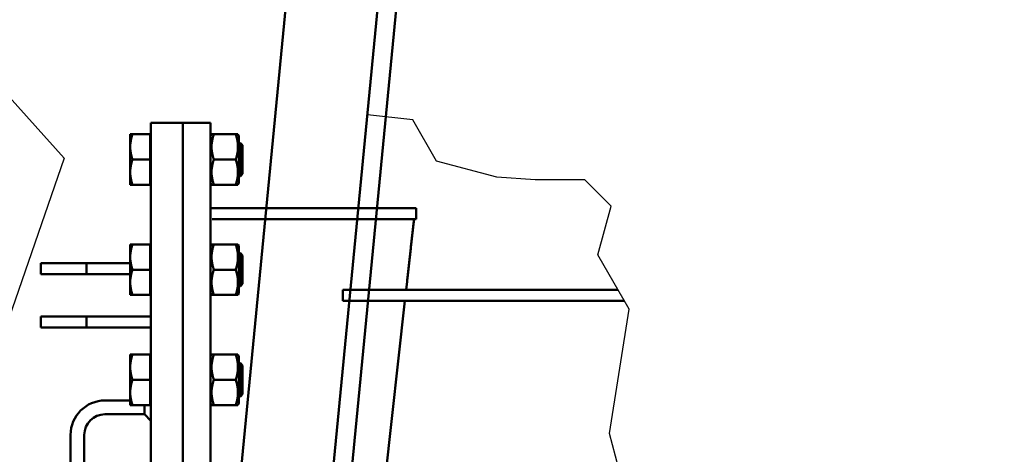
# Model space of a CAD drawing. Header units: millimetres. Extents: x 452087 to 582075, y 10891 to 81641.
# Tile 21 of 46: x 488953 to 490026, y 35227 to 35701. Entities that reach past the tile are written whole.
import ezdxf

# ---------------------------------------------------------------- set-up
doc = ezdxf.new("R2010")
doc.units = ezdxf.units.MM
doc.linetypes.add('AM_DIN_F_W050', pattern=[6.25, 4.75, -1.5])
doc.layers.add('1', color=6, linetype='Continuous')
doc.layers.add('Fin', color=4, linetype='Continuous')
for name, color, linetype, lineweight in [('AM_0', 7, 'Continuous', 50), ('AM_3', 6, 'AM_DIN_F_W050', 25), ('AM_4', 3, 'Continuous', 25), ('AM_5', 3, 'Continuous', 25), ('Visible (ISO)', 7, 'Continuous', 50), ('ГТО-2_Бетон 0.6', 2, 'Continuous', 60)]:
    doc.layers.add(name, color=color, linetype=linetype, lineweight=lineweight)
doc.layers.add('ГТО-2_Штриховка_018', color=7, linetype='Continuous', lineweight=18, true_color=0x6b6b6b)

# ---------------------------------------------------------------- blocks, each defined once
blk = doc.blocks.new('awefxgxhf')
at = {"layer": 'AM_0'}
for p, q in [((-909.4, -25), (-1145.6, -2471.3)), ((-809, -25), (-1046.1, -2480.9)), ((-788.9, -25), (-1026.2, -2482.8)), ((-1124.4, -857.5), (-1089.4, -857.5)), ((-1124.4, -871.9), (-1124.4, -857.5)), ((-1089.4, -857.5), (-1059.4, -857.5)), ((-1089.4, -857.5), (-1089.4, -1777.5)), ((-1059.4, -857.5), (-1059.4, -871.9)), ((-1146.9, -870), (-1144.4, -870)), ((-1146.9, -870), (-1146.9, -883.7)), ((-1125.2, -870), (-1144.4, -870)), ((-1125.2, -870), (-1125.2, -897.5)), ((-1125.2, -871.9), (-1124.4, -871.9)), ((-1124.4, -897.5), (-1124.4, -871.9)), ((-1059.4, -871.9), (-1058.3, -870)), ((-1059.4, -871.9), (-1059.4, -923)), ((-1058.3, -870), (-1055.8, -870)), ((-1032, -870), (-1055.8, -870)), ((-1032, -870), (-1029.5, -870)), ((-1028.4, -871.9), (-1029.5, -870)), ((-1028.4, -923), (-1028.4, -871.9)), ((-1028.4, -879.5), (-1026.8, -879.5)), ((-1026.8, -915.5), (-1026.8, -879.5)), ((-1024.4, -881.9), (-1026.8, -879.5)), ((-1146.9, -883.7), (-1146.9, -911.2)), ((-1024.4, -881.9), (-1024.4, -913)), ((-1125.2, -897.5), (-1144.4, -897.5)), ((-1125.2, -897.5), (-1125.2, -925)), ((-1124.4, -923), (-1124.4, -897.5)), ((-1032, -897.5), (-1055.8, -897.5)), ((-1146.9, -911.2), (-1146.9, -925)), ((-1089.4, -917.5), (-1089.4, -915.5)), ((-1028.4, -915.5), (-1026.8, -915.5)), ((-1024.4, -913), (-1026.8, -915.5)), ((-1144.4, -925), (-1146.9, -925)), ((-1125.2, -925), (-1144.4, -925)), ((-1125.2, -923), (-1124.4, -923)), ((-1124.4, -963.4), (-1124.4, -923)), ((-1059.4, -923), (-1059.4, -934)), ((-1059.4, -923), (-1058.3, -925)), ((-1055.8, -925), (-1058.3, -925)), ((-1032, -925), (-1055.8, -925)), ((-1029.5, -925), (-1032, -925)), ((-1028.4, -923), (-1029.5, -925)), ((-1059.4, -934), (-1059.4, -1777.5)), ((-1089.4, -952.5), (-1089.4, -1777.5)), ((-1059.4, -950.5), (-936.2, -950.5)), ((-936.2, -950.5), (-835.4, -950.5)), ((-894.6, -950.5), (-895.9, -950.5)), ((-1124.4, -963.4), (-1124.4, -1777.5)), ((-1146.9, -990), (-1144.4, -990)), ((-1146.9, -990), (-1146.9, -1003.7)), ((-1125.2, -990), (-1144.4, -990)), ((-1125.2, -990), (-1125.2, -1017.5)), ((-1125.2, -991.9), (-1124.4, -991.9)), ((-1059.4, -991.9), (-1058.3, -990)), ((-1058.3, -990), (-1055.8, -990)), ((-1032, -990), (-1055.8, -990)), ((-1032, -990), (-1029.5, -990)), ((-1028.4, -991.9), (-1029.5, -990)), ((-1028.4, -1043), (-1028.4, -991.9)), ((-1146.9, -1003.7), (-1146.9, -1031.2)), ((-1028.4, -999.5), (-1026.8, -999.5)), ((-1026.8, -1035.5), (-1026.8, -999.5)), ((-1024.4, -1001.9), (-1026.8, -999.5)), ((-1024.4, -1001.9), (-1024.4, -1033)), ((-1194.4, -1010.5), (-1244.4, -1010.5)), ((-1244.4, -1010.5), (-1244.4, -1022.5)), ((-1194.4, -1022.5), (-1194.4, -1010.5)), ((-1146.9, -1010.5), (-1194.4, -1010.5)), ((-1125.2, -1017.5), (-1144.4, -1017.5)), ((-1125.2, -1017.5), (-1125.2, -1045)), ((-1032, -1017.5), (-1055.8, -1017.5)), ((-1244.4, -1022.5), (-1194.4, -1022.5)), ((-1194.4, -1022.5), (-1146.9, -1022.5)), ((-1146.9, -1031.2), (-1146.9, -1045)), ((-1028.4, -1035.5), (-1026.8, -1035.5)), ((-1024.4, -1033), (-1026.8, -1035.5)), ((-915.2, -1039.5), (-915.2, -1051.5)), ((-615.5, -1039.5), (-915.2, -1039.5)), ((-845.3, -1030.5), (-846.3, -1039.5)), ((-1144.4, -1045), (-1146.9, -1045)), ((-1125.2, -1045), (-1144.4, -1045)), ((-1125.2, -1043), (-1124.4, -1043)), ((-1059.4, -1043), (-1058.3, -1045)), ((-1055.8, -1045), (-1058.3, -1045)), ((-1032, -1045), (-1055.8, -1045)), ((-1029.5, -1045), (-1032, -1045)), ((-1028.4, -1043), (-1029.5, -1045)), ((-915.2, -1051.5), (-608.5, -1051.5)), ((-847.6, -1051.5), (-906.9, -1583.5)), ((-1194.4, -1068.5), (-1244.4, -1068.5)), ((-1244.4, -1068.5), (-1244.4, -1080.5)), ((-1194.4, -1080.5), (-1194.4, -1068.5)), ((-1124.4, -1068.5), (-1194.4, -1068.5)), ((-1244.4, -1080.5), (-1194.4, -1080.5)), ((-1194.4, -1080.5), (-1124.4, -1080.5)), ((-1146.9, -1110), (-1144.4, -1110)), ((-1146.9, -1110), (-1146.9, -1123.7)), ((-1125.2, -1110), (-1144.4, -1110)), ((-1125.2, -1110), (-1125.2, -1137.5)), ((-1125.2, -1111.9), (-1124.4, -1111.9)), ((-1059.4, -1111.9), (-1058.3, -1110)), ((-1058.3, -1110), (-1055.8, -1110)), ((-1032, -1110), (-1055.8, -1110)), ((-1032, -1110), (-1029.5, -1110)), ((-1028.4, -1111.9), (-1029.5, -1110)), ((-1028.4, -1163), (-1028.4, -1111.9)), ((-1146.9, -1123.7), (-1146.9, -1151.2)), ((-1028.4, -1119.5), (-1026.8, -1119.5)), ((-1026.8, -1155.5), (-1026.8, -1119.5)), ((-1024.4, -1121.9), (-1026.8, -1119.5)), ((-1024.4, -1121.9), (-1024.4, -1153)), ((-1125.2, -1137.5), (-1144.4, -1137.5)), ((-1125.2, -1137.5), (-1125.2, -1165)), ((-1032, -1137.5), (-1055.8, -1137.5)), ((-1146.9, -1151.2), (-1146.9, -1165)), ((-1028.4, -1155.5), (-1026.8, -1155.5)), ((-1024.4, -1153), (-1026.8, -1155.5)), ((-1174.4, -1160), (-1146.9, -1160)), ((-1144.4, -1165), (-1146.9, -1165)), ((-1125.2, -1165), (-1144.4, -1165)), ((-1131.5, -1175), (-1131.5, -1165)), ((-1125.2, -1163), (-1124.4, -1163)), ((-1059.4, -1163), (-1058.3, -1165)), ((-1055.8, -1165), (-1058.3, -1165)), ((-1032, -1165), (-1055.8, -1165)), ((-1029.5, -1165), (-1032, -1165)), ((-1028.4, -1163), (-1029.5, -1165)), ((-1174.4, -1175), (-1131.5, -1175)), ((-1131.5, -1175), (-1124.4, -1182)), ((-1211.9, -1437.5), (-1211.9, -1197.5)), ((-1196.9, -1437.5), (-1196.9, -1197.5))]:
    blk.add_line(p, q, dxfattribs=at)
at = {"layer": 'AM_0', "flags": 128}
for points in [[(-1144.4, -870), (-1144.6, -870.4), (-1144.7, -870.9), (-1144.9, -871.4), (-1145, -871.8), (-1145.2, -872.3), (-1145.3, -872.8), (-1145.4, -873.2), (-1145.5, -873.6), (-1145.6, -874.1), (-1145.8, -874.5), (-1145.9, -875), (-1146, -875.4), (-1146, -875.8), (-1146.1, -876.2), (-1146.2, -876.7), (-1146.3, -877.1), (-1146.4, -877.5), (-1146.4, -877.9), (-1146.5, -878.4), (-1146.6, -878.8), (-1146.6, -879.2), (-1146.7, -879.6), (-1146.7, -880), (-1146.7, -880.4), (-1146.8, -880.8), (-1146.8, -881.2), (-1146.8, -881.7), (-1146.9, -882.1), (-1146.9, -882.5), (-1146.9, -882.9), (-1146.9, -883.3), (-1146.9, -883.7)], [(-1055.8, -870), (-1056, -870.5), (-1056.1, -870.9), (-1056.3, -871.4), (-1056.4, -871.9), (-1056.6, -872.4), (-1056.7, -872.8), (-1056.8, -873.3), (-1056.9, -873.7), (-1057, -874.2), (-1057.2, -874.6), (-1057.3, -875.1), (-1057.4, -875.5), (-1057.4, -875.9), (-1057.5, -876.4), (-1057.6, -876.8), (-1057.7, -877.2), (-1057.8, -877.6), (-1057.8, -878.1), (-1057.9, -878.5), (-1057.9, -878.9), (-1058, -879.3), (-1058, -879.7), (-1058.1, -880.1), (-1058.1, -880.5), (-1058.2, -880.9), (-1058.2, -881.3), (-1058.2, -881.7), (-1058.2, -882.1), (-1058.2, -882.5), (-1058.3, -882.9), (-1058.3, -883.3), (-1058.3, -883.7), (-1058.3, -884.1), (-1058.3, -884.5), (-1058.2, -884.9), (-1058.2, -885.3), (-1058.2, -885.7), (-1058.2, -886.1), (-1058.2, -886.5), (-1058.1, -886.9), (-1058.1, -887.3), (-1058, -887.7), (-1058, -888.1), (-1057.9, -888.6), (-1057.9, -889), (-1057.8, -889.4), (-1057.8, -889.8), (-1057.7, -890.2), (-1057.6, -890.6), (-1057.5, -891.1), (-1057.4, -891.5), (-1057.4, -891.9), (-1057.3, -892.4), (-1057.2, -892.8), (-1057, -893.2), (-1056.9, -893.7), (-1056.8, -894.1), (-1056.7, -894.6), (-1056.6, -895.1), (-1056.4, -895.5), (-1056.3, -896), (-1056.1, -896.5), (-1056, -897), (-1055.8, -897.5)], [(-1032, -897.5), (-1031.8, -897), (-1031.7, -896.5), (-1031.5, -896), (-1031.4, -895.5), (-1031.2, -895.1), (-1031.1, -894.6), (-1031, -894.1), (-1030.9, -893.7), (-1030.7, -893.2), (-1030.6, -892.8), (-1030.5, -892.4), (-1030.4, -891.9), (-1030.3, -891.5), (-1030.3, -891.1), (-1030.2, -890.6), (-1030.1, -890.2), (-1030, -889.8), (-1030, -889.4), (-1029.9, -889), (-1029.8, -888.6), (-1029.8, -888.1), (-1029.7, -887.7), (-1029.7, -887.3), (-1029.7, -886.9), (-1029.6, -886.5), (-1029.6, -886.1), (-1029.6, -885.7), (-1029.6, -885.3), (-1029.5, -884.9), (-1029.5, -884.5), (-1029.5, -884.1), (-1029.5, -883.7), (-1029.5, -883.3), (-1029.5, -882.9), (-1029.5, -882.5), (-1029.6, -882.1), (-1029.6, -881.7), (-1029.6, -881.3), (-1029.6, -880.9), (-1029.7, -880.5), (-1029.7, -880.1), (-1029.7, -879.7), (-1029.8, -879.3), (-1029.8, -878.9), (-1029.9, -878.5), (-1030, -878.1), (-1030, -877.6), (-1030.1, -877.2), (-1030.2, -876.8), (-1030.3, -876.4), (-1030.3, -875.9), (-1030.4, -875.5), (-1030.5, -875.1), (-1030.6, -874.6), (-1030.7, -874.2), (-1030.9, -873.7), (-1031, -873.3), (-1031.1, -872.8), (-1031.2, -872.4), (-1031.4, -871.9), (-1031.5, -871.4), (-1031.7, -870.9), (-1031.8, -870.5), (-1032, -870)], [(-1146.9, -883.7), (-1146.9, -884.1), (-1146.9, -884.5), (-1146.9, -885), (-1146.9, -885.4), (-1146.8, -885.8), (-1146.8, -886.2), (-1146.8, -886.6), (-1146.7, -887), (-1146.7, -887.4), (-1146.7, -887.8), (-1146.6, -888.3), (-1146.6, -888.7), (-1146.5, -889.1), (-1146.4, -889.5), (-1146.4, -889.9), (-1146.3, -890.3), (-1146.2, -890.8), (-1146.1, -891.2), (-1146, -891.6), (-1146, -892), (-1145.9, -892.5), (-1145.8, -892.9), (-1145.6, -893.4), (-1145.5, -893.8), (-1145.4, -894.2), (-1145.3, -894.7), (-1145.2, -895.1), (-1145, -895.6), (-1144.9, -896.1), (-1144.7, -896.5), (-1144.6, -897), (-1144.4, -897.5)], [(-1144.4, -897.5), (-1144.6, -897.9), (-1144.7, -898.4), (-1144.9, -898.9), (-1145, -899.3), (-1145.2, -899.8), (-1145.3, -900.3), (-1145.4, -900.7), (-1145.5, -901.1), (-1145.6, -901.6), (-1145.8, -902), (-1145.9, -902.5), (-1146, -902.9), (-1146, -903.3), (-1146.1, -903.7), (-1146.2, -904.2), (-1146.3, -904.6), (-1146.4, -905), (-1146.4, -905.4), (-1146.5, -905.9), (-1146.6, -906.3), (-1146.6, -906.7), (-1146.7, -907.1), (-1146.7, -907.5), (-1146.7, -907.9), (-1146.8, -908.3), (-1146.8, -908.7), (-1146.8, -909.2), (-1146.9, -909.6), (-1146.9, -910), (-1146.9, -910.4), (-1146.9, -910.8), (-1146.9, -911.2)], [(-1055.8, -897.5), (-1056, -898), (-1056.1, -898.4), (-1056.3, -898.9), (-1056.4, -899.4), (-1056.6, -899.9), (-1056.7, -900.3), (-1056.8, -900.8), (-1056.9, -901.2), (-1057, -901.7), (-1057.2, -902.1), (-1057.3, -902.6), (-1057.4, -903), (-1057.4, -903.4), (-1057.5, -903.9), (-1057.6, -904.3), (-1057.7, -904.7), (-1057.8, -905.1), (-1057.8, -905.6), (-1057.9, -906), (-1057.9, -906.4), (-1058, -906.8), (-1058, -907.2), (-1058.1, -907.6), (-1058.1, -908), (-1058.2, -908.4), (-1058.2, -908.8), (-1058.2, -909.2), (-1058.2, -909.6), (-1058.2, -910), (-1058.3, -910.4), (-1058.3, -910.8), (-1058.3, -911.2), (-1058.3, -911.6), (-1058.3, -912), (-1058.2, -912.4), (-1058.2, -912.8), (-1058.2, -913.2), (-1058.2, -913.6), (-1058.2, -914), (-1058.1, -914.4), (-1058.1, -914.8), (-1058, -915.2), (-1058, -915.6), (-1057.9, -916.1), (-1057.9, -916.5), (-1057.8, -916.9), (-1057.8, -917.3), (-1057.7, -917.7), (-1057.6, -918.1), (-1057.5, -918.6), (-1057.4, -919), (-1057.4, -919.4), (-1057.3, -919.9), (-1057.2, -920.3), (-1057, -920.7), (-1056.9, -921.2), (-1056.8, -921.6), (-1056.7, -922.1), (-1056.6, -922.6), (-1056.4, -923), (-1056.3, -923.5), (-1056.1, -924), (-1056, -924.5), (-1055.8, -925)], [(-1032, -925), (-1031.8, -924.5), (-1031.7, -924), (-1031.5, -923.5), (-1031.4, -923), (-1031.2, -922.6), (-1031.1, -922.1), (-1031, -921.6), (-1030.9, -921.2), (-1030.7, -920.7), (-1030.6, -920.3), (-1030.5, -919.9), (-1030.4, -919.4), (-1030.3, -919), (-1030.3, -918.6), (-1030.2, -918.1), (-1030.1, -917.7), (-1030, -917.3), (-1030, -916.9), (-1029.9, -916.5), (-1029.8, -916.1), (-1029.8, -915.6), (-1029.7, -915.2), (-1029.7, -914.8), (-1029.7, -914.4), (-1029.6, -914), (-1029.6, -913.6), (-1029.6, -913.2), (-1029.6, -912.8), (-1029.5, -912.4), (-1029.5, -912), (-1029.5, -911.6), (-1029.5, -911.2), (-1029.5, -910.8), (-1029.5, -910.4), (-1029.5, -910), (-1029.6, -909.6), (-1029.6, -909.2), (-1029.6, -908.8), (-1029.6, -908.4), (-1029.7, -908), (-1029.7, -907.6), (-1029.7, -907.2), (-1029.8, -906.8), (-1029.8, -906.4), (-1029.9, -906), (-1030, -905.6), (-1030, -905.1), (-1030.1, -904.7), (-1030.2, -904.3), (-1030.3, -903.9), (-1030.3, -903.4), (-1030.4, -903), (-1030.5, -902.6), (-1030.6, -902.1), (-1030.7, -901.7), (-1030.9, -901.2), (-1031, -900.8), (-1031.1, -900.3), (-1031.2, -899.9), (-1031.4, -899.4), (-1031.5, -898.9), (-1031.7, -898.4), (-1031.8, -898), (-1032, -897.5)], [(-1146.9, -911.2), (-1146.9, -911.6), (-1146.9, -912), (-1146.9, -912.5), (-1146.9, -912.9), (-1146.8, -913.3), (-1146.8, -913.7), (-1146.8, -914.1), (-1146.7, -914.5), (-1146.7, -914.9), (-1146.7, -915.3), (-1146.6, -915.8), (-1146.6, -916.2), (-1146.5, -916.6), (-1146.4, -917), (-1146.4, -917.4), (-1146.3, -917.8), (-1146.2, -918.3), (-1146.1, -918.7), (-1146, -919.1), (-1146, -919.5), (-1145.9, -920), (-1145.8, -920.4), (-1145.6, -920.9), (-1145.5, -921.3), (-1145.4, -921.7), (-1145.3, -922.2), (-1145.2, -922.6), (-1145, -923.1), (-1144.9, -923.6), (-1144.7, -924), (-1144.6, -924.5), (-1144.4, -925)], [(-1144.4, -990), (-1144.6, -990.4), (-1144.7, -990.9), (-1144.9, -991.4), (-1145, -991.8), (-1145.2, -992.3), (-1145.3, -992.8), (-1145.4, -993.2), (-1145.5, -993.6), (-1145.6, -994.1), (-1145.8, -994.5), (-1145.9, -995), (-1146, -995.4), (-1146, -995.8), (-1146.1, -996.2), (-1146.2, -996.7), (-1146.3, -997.1), (-1146.4, -997.5), (-1146.4, -997.9), (-1146.5, -998.4), (-1146.6, -998.8), (-1146.6, -999.2), (-1146.7, -999.6), (-1146.7, -1000), (-1146.7, -1000.4), (-1146.8, -1000.8), (-1146.8, -1001.2), (-1146.8, -1001.7), (-1146.9, -1002.1), (-1146.9, -1002.5), (-1146.9, -1002.9), (-1146.9, -1003.3), (-1146.9, -1003.7)], [(-1055.8, -990), (-1056, -990.5), (-1056.1, -990.9), (-1056.3, -991.4), (-1056.4, -991.9), (-1056.6, -992.4), (-1056.7, -992.8), (-1056.8, -993.3), (-1056.9, -993.7), (-1057, -994.2), (-1057.2, -994.6), (-1057.3, -995.1), (-1057.4, -995.5), (-1057.4, -995.9), (-1057.5, -996.4), (-1057.6, -996.8), (-1057.7, -997.2), (-1057.8, -997.6), (-1057.8, -998.1), (-1057.9, -998.5), (-1057.9, -998.9), (-1058, -999.3), (-1058, -999.7), (-1058.1, -1000.1), (-1058.1, -1000.5), (-1058.2, -1000.9), (-1058.2, -1001.3), (-1058.2, -1001.7), (-1058.2, -1002.1), (-1058.2, -1002.5), (-1058.3, -1002.9), (-1058.3, -1003.3), (-1058.3, -1003.7), (-1058.3, -1004.1), (-1058.3, -1004.5), (-1058.2, -1004.9), (-1058.2, -1005.3), (-1058.2, -1005.7), (-1058.2, -1006.1), (-1058.2, -1006.5), (-1058.1, -1006.9), (-1058.1, -1007.3), (-1058, -1007.7), (-1058, -1008.1), (-1057.9, -1008.6), (-1057.9, -1009), (-1057.8, -1009.4), (-1057.8, -1009.8), (-1057.7, -1010.2), (-1057.6, -1010.6), (-1057.5, -1011.1), (-1057.4, -1011.5), (-1057.4, -1011.9), (-1057.3, -1012.4), (-1057.2, -1012.8), (-1057, -1013.2), (-1056.9, -1013.7), (-1056.8, -1014.1), (-1056.7, -1014.6), (-1056.6, -1015.1), (-1056.4, -1015.5), (-1056.3, -1016), (-1056.1, -1016.5), (-1056, -1017), (-1055.8, -1017.5)], [(-1032, -1017.5), (-1031.8, -1017), (-1031.7, -1016.5), (-1031.5, -1016), (-1031.4, -1015.5), (-1031.2, -1015.1), (-1031.1, -1014.6), (-1031, -1014.1), (-1030.9, -1013.7), (-1030.7, -1013.2), (-1030.6, -1012.8), (-1030.5, -1012.4), (-1030.4, -1011.9), (-1030.3, -1011.5), (-1030.3, -1011.1), (-1030.2, -1010.6), (-1030.1, -1010.2), (-1030, -1009.8), (-1030, -1009.4), (-1029.9, -1009), (-1029.8, -1008.6), (-1029.8, -1008.1), (-1029.7, -1007.7), (-1029.7, -1007.3), (-1029.7, -1006.9), (-1029.6, -1006.5), (-1029.6, -1006.1), (-1029.6, -1005.7), (-1029.6, -1005.3), (-1029.5, -1004.9), (-1029.5, -1004.5), (-1029.5, -1004.1), (-1029.5, -1003.7), (-1029.5, -1003.3), (-1029.5, -1002.9), (-1029.5, -1002.5), (-1029.6, -1002.1), (-1029.6, -1001.7), (-1029.6, -1001.3), (-1029.6, -1000.9), (-1029.7, -1000.5), (-1029.7, -1000.1), (-1029.7, -999.7), (-1029.8, -999.3), (-1029.8, -998.9), (-1029.9, -998.5), (-1030, -998.1), (-1030, -997.6), (-1030.1, -997.2), (-1030.2, -996.8), (-1030.3, -996.4), (-1030.3, -995.9), (-1030.4, -995.5), (-1030.5, -995.1), (-1030.6, -994.6), (-1030.7, -994.2), (-1030.9, -993.7), (-1031, -993.3), (-1031.1, -992.8), (-1031.2, -992.4), (-1031.4, -991.9), (-1031.5, -991.4), (-1031.7, -990.9), (-1031.8, -990.5), (-1032, -990)], [(-1146.9, -1003.7), (-1146.9, -1004.1), (-1146.9, -1004.5), (-1146.9, -1005), (-1146.9, -1005.4), (-1146.8, -1005.8), (-1146.8, -1006.2), (-1146.8, -1006.6), (-1146.7, -1007), (-1146.7, -1007.4), (-1146.7, -1007.8), (-1146.6, -1008.3), (-1146.6, -1008.7), (-1146.5, -1009.1), (-1146.4, -1009.5), (-1146.4, -1009.9), (-1146.3, -1010.3), (-1146.2, -1010.8), (-1146.1, -1011.2), (-1146, -1011.6), (-1146, -1012), (-1145.9, -1012.5), (-1145.8, -1012.9), (-1145.6, -1013.4), (-1145.5, -1013.8), (-1145.4, -1014.2), (-1145.3, -1014.7), (-1145.2, -1015.1), (-1145, -1015.6), (-1144.9, -1016.1), (-1144.7, -1016.5), (-1144.6, -1017), (-1144.4, -1017.5)], [(-1144.4, -1017.5), (-1144.6, -1017.9), (-1144.7, -1018.4), (-1144.9, -1018.9), (-1145, -1019.3), (-1145.2, -1019.8), (-1145.3, -1020.3), (-1145.4, -1020.7), (-1145.5, -1021.1), (-1145.6, -1021.6), (-1145.8, -1022), (-1145.9, -1022.5), (-1146, -1022.9), (-1146, -1023.3), (-1146.1, -1023.7), (-1146.2, -1024.2), (-1146.3, -1024.6), (-1146.4, -1025), (-1146.4, -1025.4), (-1146.5, -1025.9), (-1146.6, -1026.3), (-1146.6, -1026.7), (-1146.7, -1027.1), (-1146.7, -1027.5), (-1146.7, -1027.9), (-1146.8, -1028.3), (-1146.8, -1028.7), (-1146.8, -1029.2), (-1146.9, -1029.6), (-1146.9, -1030), (-1146.9, -1030.4), (-1146.9, -1030.8), (-1146.9, -1031.2)], [(-1055.8, -1017.5), (-1056, -1018), (-1056.1, -1018.4), (-1056.3, -1018.9), (-1056.4, -1019.4), (-1056.6, -1019.9), (-1056.7, -1020.3), (-1056.8, -1020.8), (-1056.9, -1021.2), (-1057, -1021.7), (-1057.2, -1022.1), (-1057.3, -1022.6), (-1057.4, -1023), (-1057.4, -1023.4), (-1057.5, -1023.9), (-1057.6, -1024.3), (-1057.7, -1024.7), (-1057.8, -1025.1), (-1057.8, -1025.6), (-1057.9, -1026), (-1057.9, -1026.4), (-1058, -1026.8), (-1058, -1027.2), (-1058.1, -1027.6), (-1058.1, -1028), (-1058.2, -1028.4), (-1058.2, -1028.8), (-1058.2, -1029.2), (-1058.2, -1029.6), (-1058.2, -1030), (-1058.3, -1030.4), (-1058.3, -1030.8), (-1058.3, -1031.2), (-1058.3, -1031.6), (-1058.3, -1032), (-1058.2, -1032.4), (-1058.2, -1032.8), (-1058.2, -1033.2), (-1058.2, -1033.6), (-1058.2, -1034), (-1058.1, -1034.4), (-1058.1, -1034.8), (-1058, -1035.2), (-1058, -1035.6), (-1057.9, -1036.1), (-1057.9, -1036.5), (-1057.8, -1036.9), (-1057.8, -1037.3), (-1057.7, -1037.7), (-1057.6, -1038.1), (-1057.5, -1038.6), (-1057.4, -1039), (-1057.4, -1039.4), (-1057.3, -1039.9), (-1057.2, -1040.3), (-1057, -1040.7), (-1056.9, -1041.2), (-1056.8, -1041.6), (-1056.7, -1042.1), (-1056.6, -1042.6), (-1056.4, -1043), (-1056.3, -1043.5), (-1056.1, -1044), (-1056, -1044.5), (-1055.8, -1045)], [(-1032, -1045), (-1031.8, -1044.5), (-1031.7, -1044), (-1031.5, -1043.5), (-1031.4, -1043), (-1031.2, -1042.6), (-1031.1, -1042.1), (-1031, -1041.6), (-1030.9, -1041.2), (-1030.7, -1040.7), (-1030.6, -1040.3), (-1030.5, -1039.9), (-1030.4, -1039.4), (-1030.3, -1039), (-1030.3, -1038.6), (-1030.2, -1038.1), (-1030.1, -1037.7), (-1030, -1037.3), (-1030, -1036.9), (-1029.9, -1036.5), (-1029.8, -1036.1), (-1029.8, -1035.6), (-1029.7, -1035.2), (-1029.7, -1034.8), (-1029.7, -1034.4), (-1029.6, -1034), (-1029.6, -1033.6), (-1029.6, -1033.2), (-1029.6, -1032.8), (-1029.5, -1032.4), (-1029.5, -1032), (-1029.5, -1031.6), (-1029.5, -1031.2), (-1029.5, -1030.8), (-1029.5, -1030.4), (-1029.5, -1030), (-1029.6, -1029.6), (-1029.6, -1029.2), (-1029.6, -1028.8), (-1029.6, -1028.4), (-1029.7, -1028), (-1029.7, -1027.6), (-1029.7, -1027.2), (-1029.8, -1026.8), (-1029.8, -1026.4), (-1029.9, -1026), (-1030, -1025.6), (-1030, -1025.1), (-1030.1, -1024.7), (-1030.2, -1024.3), (-1030.3, -1023.9), (-1030.3, -1023.4), (-1030.4, -1023), (-1030.5, -1022.6), (-1030.6, -1022.1), (-1030.7, -1021.7), (-1030.9, -1021.2), (-1031, -1020.8), (-1031.1, -1020.3), (-1031.2, -1019.9), (-1031.4, -1019.4), (-1031.5, -1018.9), (-1031.7, -1018.4), (-1031.8, -1018), (-1032, -1017.5)], [(-1146.9, -1031.2), (-1146.9, -1031.6), (-1146.9, -1032), (-1146.9, -1032.5), (-1146.9, -1032.9), (-1146.8, -1033.3), (-1146.8, -1033.7), (-1146.8, -1034.1), (-1146.7, -1034.5), (-1146.7, -1034.9), (-1146.7, -1035.3), (-1146.6, -1035.8), (-1146.6, -1036.2), (-1146.5, -1036.6), (-1146.4, -1037), (-1146.4, -1037.4), (-1146.3, -1037.8), (-1146.2, -1038.3), (-1146.1, -1038.7), (-1146, -1039.1), (-1146, -1039.5), (-1145.9, -1040), (-1145.8, -1040.4), (-1145.6, -1040.9), (-1145.5, -1041.3), (-1145.4, -1041.7), (-1145.3, -1042.2), (-1145.2, -1042.6), (-1145, -1043.1), (-1144.9, -1043.6), (-1144.7, -1044), (-1144.6, -1044.5), (-1144.4, -1045)], [(-1144.4, -1110), (-1144.6, -1110.4), (-1144.7, -1110.9), (-1144.9, -1111.4), (-1145, -1111.8), (-1145.2, -1112.3), (-1145.3, -1112.8), (-1145.4, -1113.2), (-1145.5, -1113.6), (-1145.6, -1114.1), (-1145.8, -1114.5), (-1145.9, -1115), (-1146, -1115.4), (-1146, -1115.8), (-1146.1, -1116.2), (-1146.2, -1116.7), (-1146.3, -1117.1), (-1146.4, -1117.5), (-1146.4, -1117.9), (-1146.5, -1118.4), (-1146.6, -1118.8), (-1146.6, -1119.2), (-1146.7, -1119.6), (-1146.7, -1120), (-1146.7, -1120.4), (-1146.8, -1120.8), (-1146.8, -1121.2), (-1146.8, -1121.7), (-1146.9, -1122.1), (-1146.9, -1122.5), (-1146.9, -1122.9), (-1146.9, -1123.3), (-1146.9, -1123.7)], [(-1055.8, -1110), (-1056, -1110.5), (-1056.1, -1110.9), (-1056.3, -1111.4), (-1056.4, -1111.9), (-1056.6, -1112.4), (-1056.7, -1112.8), (-1056.8, -1113.3), (-1056.9, -1113.7), (-1057, -1114.2), (-1057.2, -1114.6), (-1057.3, -1115.1), (-1057.4, -1115.5), (-1057.4, -1115.9), (-1057.5, -1116.4), (-1057.6, -1116.8), (-1057.7, -1117.2), (-1057.8, -1117.6), (-1057.8, -1118.1), (-1057.9, -1118.5), (-1057.9, -1118.9), (-1058, -1119.3), (-1058, -1119.7), (-1058.1, -1120.1), (-1058.1, -1120.5), (-1058.2, -1120.9), (-1058.2, -1121.3), (-1058.2, -1121.7), (-1058.2, -1122.1), (-1058.2, -1122.5), (-1058.3, -1122.9), (-1058.3, -1123.3), (-1058.3, -1123.7), (-1058.3, -1124.1), (-1058.3, -1124.5), (-1058.2, -1124.9), (-1058.2, -1125.3), (-1058.2, -1125.7), (-1058.2, -1126.1), (-1058.2, -1126.5), (-1058.1, -1126.9), (-1058.1, -1127.3), (-1058, -1127.7), (-1058, -1128.1), (-1057.9, -1128.6), (-1057.9, -1129), (-1057.8, -1129.4), (-1057.8, -1129.8), (-1057.7, -1130.2), (-1057.6, -1130.6), (-1057.5, -1131.1), (-1057.4, -1131.5), (-1057.4, -1131.9), (-1057.3, -1132.4), (-1057.2, -1132.8), (-1057, -1133.2), (-1056.9, -1133.7), (-1056.8, -1134.1), (-1056.7, -1134.6), (-1056.6, -1135.1), (-1056.4, -1135.5), (-1056.3, -1136), (-1056.1, -1136.5), (-1056, -1137), (-1055.8, -1137.5)], [(-1032, -1137.5), (-1031.8, -1137), (-1031.7, -1136.5), (-1031.5, -1136), (-1031.4, -1135.5), (-1031.2, -1135.1), (-1031.1, -1134.6), (-1031, -1134.1), (-1030.9, -1133.7), (-1030.7, -1133.2), (-1030.6, -1132.8), (-1030.5, -1132.4), (-1030.4, -1131.9), (-1030.3, -1131.5), (-1030.3, -1131.1), (-1030.2, -1130.6), (-1030.1, -1130.2), (-1030, -1129.8), (-1030, -1129.4), (-1029.9, -1129), (-1029.8, -1128.6), (-1029.8, -1128.1), (-1029.7, -1127.7), (-1029.7, -1127.3), (-1029.7, -1126.9), (-1029.6, -1126.5), (-1029.6, -1126.1), (-1029.6, -1125.7), (-1029.6, -1125.3), (-1029.5, -1124.9), (-1029.5, -1124.5), (-1029.5, -1124.1), (-1029.5, -1123.7), (-1029.5, -1123.3), (-1029.5, -1122.9), (-1029.5, -1122.5), (-1029.6, -1122.1), (-1029.6, -1121.7), (-1029.6, -1121.3), (-1029.6, -1120.9), (-1029.7, -1120.5), (-1029.7, -1120.1), (-1029.7, -1119.7), (-1029.8, -1119.3), (-1029.8, -1118.9), (-1029.9, -1118.5), (-1030, -1118.1), (-1030, -1117.6), (-1030.1, -1117.2), (-1030.2, -1116.8), (-1030.3, -1116.4), (-1030.3, -1115.9), (-1030.4, -1115.5), (-1030.5, -1115.1), (-1030.6, -1114.6), (-1030.7, -1114.2), (-1030.9, -1113.7), (-1031, -1113.3), (-1031.1, -1112.8), (-1031.2, -1112.4), (-1031.4, -1111.9), (-1031.5, -1111.4), (-1031.7, -1110.9), (-1031.8, -1110.5), (-1032, -1110)], [(-1146.9, -1123.7), (-1146.9, -1124.1), (-1146.9, -1124.5), (-1146.9, -1125), (-1146.9, -1125.4), (-1146.8, -1125.8), (-1146.8, -1126.2), (-1146.8, -1126.6), (-1146.7, -1127), (-1146.7, -1127.4), (-1146.7, -1127.8), (-1146.6, -1128.3), (-1146.6, -1128.7), (-1146.5, -1129.1), (-1146.4, -1129.5), (-1146.4, -1129.9), (-1146.3, -1130.3), (-1146.2, -1130.8), (-1146.1, -1131.2), (-1146, -1131.6), (-1146, -1132), (-1145.9, -1132.5), (-1145.8, -1132.9), (-1145.6, -1133.4), (-1145.5, -1133.8), (-1145.4, -1134.2), (-1145.3, -1134.7), (-1145.2, -1135.1), (-1145, -1135.6), (-1144.9, -1136.1), (-1144.7, -1136.5), (-1144.6, -1137), (-1144.4, -1137.5)], [(-1144.4, -1137.5), (-1144.6, -1137.9), (-1144.7, -1138.4), (-1144.9, -1138.9), (-1145, -1139.3), (-1145.2, -1139.8), (-1145.3, -1140.3), (-1145.4, -1140.7), (-1145.5, -1141.1), (-1145.6, -1141.6), (-1145.8, -1142), (-1145.9, -1142.5), (-1146, -1142.9), (-1146, -1143.3), (-1146.1, -1143.7), (-1146.2, -1144.2), (-1146.3, -1144.6), (-1146.4, -1145), (-1146.4, -1145.4), (-1146.5, -1145.9), (-1146.6, -1146.3), (-1146.6, -1146.7), (-1146.7, -1147.1), (-1146.7, -1147.5), (-1146.7, -1147.9), (-1146.8, -1148.3), (-1146.8, -1148.7), (-1146.8, -1149.2), (-1146.9, -1149.6), (-1146.9, -1150), (-1146.9, -1150.4), (-1146.9, -1150.8), (-1146.9, -1151.2)], [(-1055.8, -1137.5), (-1056, -1138), (-1056.1, -1138.4), (-1056.3, -1138.9), (-1056.4, -1139.4), (-1056.6, -1139.9), (-1056.7, -1140.3), (-1056.8, -1140.8), (-1056.9, -1141.2), (-1057, -1141.7), (-1057.2, -1142.1), (-1057.3, -1142.6), (-1057.4, -1143), (-1057.4, -1143.4), (-1057.5, -1143.9), (-1057.6, -1144.3), (-1057.7, -1144.7), (-1057.8, -1145.1), (-1057.8, -1145.6), (-1057.9, -1146), (-1057.9, -1146.4), (-1058, -1146.8), (-1058, -1147.2), (-1058.1, -1147.6), (-1058.1, -1148), (-1058.2, -1148.4), (-1058.2, -1148.8), (-1058.2, -1149.2), (-1058.2, -1149.6), (-1058.2, -1150), (-1058.3, -1150.4), (-1058.3, -1150.8), (-1058.3, -1151.2), (-1058.3, -1151.6), (-1058.3, -1152), (-1058.2, -1152.4), (-1058.2, -1152.8), (-1058.2, -1153.2), (-1058.2, -1153.6), (-1058.2, -1154), (-1058.1, -1154.4), (-1058.1, -1154.8), (-1058, -1155.2), (-1058, -1155.6), (-1057.9, -1156.1), (-1057.9, -1156.5), (-1057.8, -1156.9), (-1057.8, -1157.3), (-1057.7, -1157.7), (-1057.6, -1158.1), (-1057.5, -1158.6), (-1057.4, -1159), (-1057.4, -1159.4), (-1057.3, -1159.9), (-1057.2, -1160.3), (-1057, -1160.7), (-1056.9, -1161.2), (-1056.8, -1161.6), (-1056.7, -1162.1), (-1056.6, -1162.6), (-1056.4, -1163), (-1056.3, -1163.5), (-1056.1, -1164), (-1056, -1164.5), (-1055.8, -1165)], [(-1032, -1165), (-1031.8, -1164.5), (-1031.7, -1164), (-1031.5, -1163.5), (-1031.4, -1163), (-1031.2, -1162.6), (-1031.1, -1162.1), (-1031, -1161.6), (-1030.9, -1161.2), (-1030.7, -1160.7), (-1030.6, -1160.3), (-1030.5, -1159.9), (-1030.4, -1159.4), (-1030.3, -1159), (-1030.3, -1158.6), (-1030.2, -1158.1), (-1030.1, -1157.7), (-1030, -1157.3), (-1030, -1156.9), (-1029.9, -1156.5), (-1029.8, -1156.1), (-1029.8, -1155.6), (-1029.7, -1155.2), (-1029.7, -1154.8), (-1029.7, -1154.4), (-1029.6, -1154), (-1029.6, -1153.6), (-1029.6, -1153.2), (-1029.6, -1152.8), (-1029.5, -1152.4), (-1029.5, -1152), (-1029.5, -1151.6), (-1029.5, -1151.2), (-1029.5, -1150.8), (-1029.5, -1150.4), (-1029.5, -1150), (-1029.6, -1149.6), (-1029.6, -1149.2), (-1029.6, -1148.8), (-1029.6, -1148.4), (-1029.7, -1148), (-1029.7, -1147.6), (-1029.7, -1147.2), (-1029.8, -1146.8), (-1029.8, -1146.4), (-1029.9, -1146), (-1030, -1145.6), (-1030, -1145.1), (-1030.1, -1144.7), (-1030.2, -1144.3), (-1030.3, -1143.9), (-1030.3, -1143.4), (-1030.4, -1143), (-1030.5, -1142.6), (-1030.6, -1142.1), (-1030.7, -1141.7), (-1030.9, -1141.2), (-1031, -1140.8), (-1031.1, -1140.3), (-1031.2, -1139.9), (-1031.4, -1139.4), (-1031.5, -1138.9), (-1031.7, -1138.4), (-1031.8, -1138), (-1032, -1137.5)], [(-1146.9, -1151.2), (-1146.9, -1151.6), (-1146.9, -1152), (-1146.9, -1152.5), (-1146.9, -1152.9), (-1146.8, -1153.3), (-1146.8, -1153.7), (-1146.8, -1154.1), (-1146.7, -1154.5), (-1146.7, -1154.9), (-1146.7, -1155.3), (-1146.6, -1155.8), (-1146.6, -1156.2), (-1146.5, -1156.6), (-1146.4, -1157), (-1146.4, -1157.4), (-1146.3, -1157.8), (-1146.2, -1158.3), (-1146.1, -1158.7), (-1146, -1159.1), (-1146, -1159.5), (-1145.9, -1160), (-1145.8, -1160.4), (-1145.6, -1160.9), (-1145.5, -1161.3), (-1145.4, -1161.7), (-1145.3, -1162.2), (-1145.2, -1162.6), (-1145, -1163.1), (-1144.9, -1163.6), (-1144.7, -1164), (-1144.6, -1164.5), (-1144.4, -1165)]]:
    blk.add_lwpolyline(points, dxfattribs=at)
at = {"layer": 'AM_0'}
for radius in [37.5, 22.5]:
    blk.add_arc((-1174.4, -1197.5), radius, 90, 180, dxfattribs=at)
at = {"layer": 'AM_3'}
blk.add_line((-1058.1, -881.6), (-1059.4, -879.5), dxfattribs=at)
at = {"layer": 'AM_4'}
for p, q in [((-1024.4, -881.9), (-1028.4, -881.9)), ((-1028.4, -913.1), (-1024.4, -913.1)), ((-1024.4, -1001.9), (-1028.4, -1001.9)), ((-1028.4, -1033.1), (-1024.4, -1033.1)), ((-1024.4, -1121.9), (-1028.4, -1121.9)), ((-1028.4, -1153.1), (-1024.4, -1153.1))]:
    blk.add_line(p, q, dxfattribs=at)
at = {"layer": 'AM_5'}
blk.add_lwpolyline([(-608.3, -1257.6), (-624.8, -1196.1), (-603.4, -1060.4), (-637.4, -1001.5), (-623.1, -948.4), (-651.8, -919.7), (-705.7, -919.7), (-747.5, -916.8), (-813.2, -899.1), (-839.1, -854.3), (-888.5, -848.7)], dxfattribs=at)
at = {"layer": 'Visible (ISO)'}
for p, q in [((-835.4, -962.5), (-835.4, -950.5)), ((-1057.5, -962.5), (-837.7, -962.5)), ((-837.7, -962.5), (-835.4, -962.5))]:
    blk.add_line(p, q, dxfattribs=at)
blk.add_rational_spline([(-837.7, -962.5), (-841.5, -996.3), (-845.3, -1030.5)], [1, 1.00008733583, 1.00015725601], degree=2, dxfattribs=at)
blk = doc.blocks.new('Siffle1')
at = {"layer": '1', "color": 2}
for p, q in [((98.5, 1395.9), (0, 1286.6)), ((0, 1286.6), (59.1, 1115.7))]:
    blk.add_line(p, q, dxfattribs=at)
blk = doc.blocks.new('_гто-2_рев 4')
at = {"layer": 'AM_0', "extrusion": (0, 0, -1), "zscale": -1}
blk.add_blockref('awefxgxhf', (0, -590.2), dxfattribs=at)
at = {"layer": 'Fin', "xscale": 1.021047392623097, "yscale": 1.021047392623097, "zscale": 1.021047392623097}
blk.add_blockref('Siffle1', (1218.7, -2800), dxfattribs=at)

msp = doc.modelspace()

# ---------------------------------------------------------------- hatches: boundary and pattern name
at = {"layer": 'ГТО-2_Штриховка_018'}
h = msp.add_hatch(dxfattribs=at)
h.set_pattern_fill('ANSI35', color=256, scale=100)
h.set_pattern_definition([(45, (-128275, -56814.86), (-449.0128, 449.0128), []), (45, (-127825.97, -56814.86), (-449.0128, 449.0128), [793.75, -158.75, 0, -158.75])])
h.paths.add_polyline_path([(484920.6, 33236.1), (486920.6, 33191.5)], flags=16)
edge = h.paths.add_edge_path()
edge.add_line((479889.6, 36136.1), (483015.5, 36136.1))
edge.add_line((483015.5, 36136.1), (483025.6, 34301.1))
edge.add_line((483025.6, 34301.1), (484831.2, 34236.1))
edge.add_line((484831.2, 34236.1), (486920.6, 34236.1))
edge.add_line((486920.6, 34236.1), (487580.5, 34236.1))
edge.add_line((487580.5, 34236.1), (488068.5, 34236.1))
edge.add_line((488068.5, 34236.1), (488316.1, 34236.1))
edge.add_line((488316.1, 34236.1), (489225.7, 34236.1))
edge.add_arc((491052.8, 33931.7), 1852.3, 530.5406, 619.6678)
edge.add_line((490720.6, 32109.5), (490720.6, 30236.1))
edge.add_line((490720.6, 30236.1), (487530.6, 30236.1))
edge.add_line((487530.6, 30236.1), (486030.6, 29236.1))
edge.add_line((486030.6, 29236.1), (484730.6, 29236.1))
edge.add_line((484730.6, 29236.1), (481930.6, 31236.1))
edge.add_line((481930.6, 31236.1), (479910.6, 31236.1))
edge.add_line((479910.6, 31236.1), (479910.6, 33036.1))
edge.add_line((479910.6, 33036.1), (479889.6, 36136.1))
h.paths.add_polyline_path([(484419, 31232.9), (486419, 31229.6), (486422.2, 33136.1), (484422.2, 33139.4)], flags=16)

# ---------------------------------------------------------------- block references
at = {"layer": 'ГТО-2_Бетон 0.6', "color": 1, "xscale": -1}
msp.add_blockref('_гто-2_рев 4', (490220.6, 37036.1), dxfattribs=at)

doc.saveas('drawing.dxf')
